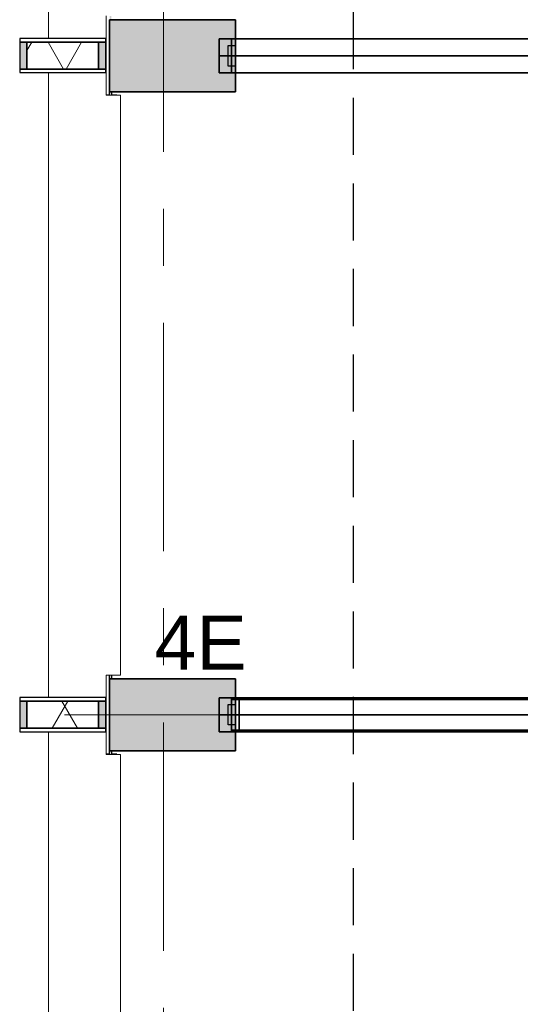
# Model space of a CAD drawing. Extents: x 3176 to 58266, y 1852 to 38199.
# Tile 84 of 256: x 37117 to 38508, y 7523 to 10262. Entities that reach past the tile are written whole.
import ezdxf
from ezdxf.enums import TextEntityAlignment as Align

# ---------------------------------------------------------------- set-up
doc = ezdxf.new("R2010")
doc.units = 0
doc.header["$LTSCALE"] = 50
doc.header["$PDSIZE"] = -5
doc.linetypes.add('HIDDEN2', pattern=[4.7625, 3.175, -1.5875])
doc.linetypes.add('Onderlegger 1e verdieping$0$stramien', pattern=[22.225, 12.7, -3.175, 3.175, -3.175])
doc.layers.get('0').update_dxf_attribs({"linetype": 'CONTINUOUS'})
doc.layers.get('DEFPOINTS').update_dxf_attribs({"linetype": 'CONTINUOUS'})
for name, color, linetype in [('AS-A38--_F----5', 2, 'CONTINUOUS'), ('AS-A38--_F---4-', 9, 'CONTINUOUS'), ('AS-I38-M_F----5_Muuraansluitingen', 7, 'CONTINUOUS'), ('AS-I38-M_F----5_Wandmodulen', 7, 'CONTINUOUS'), ('AS-L38--', 7, 'CONTINUOUS'), ('AS-L38--_F----5', 7, 'CONTINUOUS'), ('AS-L38--_F---4-', 7, 'CONTINUOUS'), ('AS-L38--_F-23--', 3, 'CONTINUOUS'), ('AS-L38--_F1-----', 2, 'CONTINUOUS'), ('AS-L38--_F123--', 7, 'CONTINUOUS'), ('AS-L38GL_F---4-', 2, 'CONTINUOUS'), ('AS-L38GL_F123--', 3, 'CONTINUOUS'), ('IWTEKST', 2, 'CONTINUOUS')]:
    doc.layers.add(name, color=color, linetype=linetype)
doc.layers.add('AS-I38-1_F----5', color=2, linetype='CONTINUOUS', plot=False)
doc.layers.add('IWHARTWAND', color=6, linetype='CONTINUOUS', plot=False)
for name, color, linetype, lineweight in [('Onderlegger 1e verdieping$0$A-GLAZ', 8, 'CONTINUOUS', 25), ('Onderlegger 1e verdieping$0$A-GLAZ-CWMG', 8, 'CONTINUOUS', 18), ('Onderlegger 1e verdieping$0$A-WALL-MBNI', 8, 'CONTINUOUS', 25), ('Onderlegger 1e verdieping$0$A-WALL-PATT', 8, 'CONTINUOUS', 50), ('Onderlegger 1e verdieping$0$S-COLS', 8, 'CONTINUOUS', 18), ('Onderlegger 1e verdieping$0$S-GRID', 8, 'CONTINUOUS', 18)]:
    doc.layers.add(name, color=color, linetype=linetype, lineweight=lineweight)
doc.styles.get("Standard").update_dxf_attribs({"font": 'isocp.shx'})
pattern_1 = [(0, (822.5, 1360), (31.75, 31.75), [15.875, -47.625]), (90, (830.438, 1352.062), (-31.75, 31.75), [15.875, -47.625])]
pattern_2 = [(60, (750, 370), (-43300, 25000), [300, -50000]), (60, (820, 444), (-43300, 25000), [100, -50000]), (60, (776, 470), (-43300, 25000), [100, -50000]), (150, (910, 450), (-25000, -43300), [200, -50000])]
pattern_3 = [(60, (750, 1230), (-43300, 25000), [300, -50000]), (60, (820, 1304), (-43300, 25000), [100, -50000]), (60, (776, 1330), (-43300, 25000), [100, -50000]), (150, (910, 1310), (-25000, -43300), [200, -50000])]
pattern_4 = [(0, (822.5, 1360), (29.7656, 59.5312), [0, -59.5312])]
pattern_5 = [(60, (750, 2090), (-43300, 25000), [300, -50000]), (60, (820, 2164), (-43300, 25000), [100, -50000]), (60, (776, 2190), (-43300, 25000), [100, -50000]), (150, (910, 2170), (-25000, -43300), [200, -50000])]

# ---------------------------------------------------------------- blocks, each defined once
blk = doc.blocks.new('Onderlegger 1e verdieping$0$22_KA_systeempanel_dicht - staal-8120729-Plotview 1e Verdieping - schaal 1 op 100')
at = {"layer": 'Onderlegger 1e verdieping$0$A-GLAZ', "lineweight": 18}
h = blk.add_hatch(color=256, dxfattribs=at)
h.paths.add_polyline_path([(-119.6, -37.5), (-99.6, -37.5), (-99.6, 37.5), (-119.6, 37.5)], flags=0)
h.paths.add_polyline_path([(119.6, -37.5), (119.6, 37.5), (99.6, 37.5), (99.6, -37.5)], flags=0)
h = blk.add_hatch(dxfattribs=at)
h.set_pattern_fill('FP_151', color=256, style=0, pattern_type=2)
h.set_pattern_definition([(60, (-37236.18, -8328.38), (-103.92305, 60), []), (120, (-37236.18, -8328.38), (-103.92305, -60), [])])
h.paths.add_polyline_path([(99.6, -37.5), (99.6, 37.5), (-99.6, 37.5), (-99.6, -37.5)], flags=0)
at = {"layer": 'Onderlegger 1e verdieping$0$A-GLAZ'}
for p, q in [((119.6, 47.5), (-119.6, 47.5)), ((-119.6, 47.5), (-119.6, 37.5)), ((-119.6, 37.5), (119.6, 37.5)), ((-99.6, 37.5), (-119.6, 37.5)), ((-119.6, 37.5), (-119.6, -37.5)), ((99.6, 37.5), (-99.6, 37.5)), ((-99.6, 37.5), (-99.6, -37.5)), ((-99.6, -37.5), (-99.6, 37.5)), ((99.6, -37.5), (99.6, 37.5)), ((119.6, 37.5), (99.6, 37.5)), ((99.6, 37.5), (99.6, -37.5)), ((119.6, 37.5), (119.6, 47.5)), ((119.6, -37.5), (119.6, 37.5)), ((119.6, -37.5), (-119.6, -37.5)), ((-119.6, -37.5), (-119.6, -47.5)), ((-119.6, -37.5), (-99.6, -37.5)), ((-119.6, -47.5), (119.6, -47.5)), ((-99.6, -37.5), (99.6, -37.5)), ((99.6, -37.5), (119.6, -37.5)), ((119.6, -47.5), (119.6, -37.5))]:
    blk.add_line(p, q, dxfattribs=at)
blk = doc.blocks.new('Onderlegger 1e verdieping$0$22_KA_systeempanel_dicht - staal-V122-Plotview 1e Verdieping - schaal 1 op 100')
at = {"layer": 'Onderlegger 1e verdieping$0$A-GLAZ', "lineweight": 18}
h = blk.add_hatch(color=256, dxfattribs=at)
h.paths.add_polyline_path([(119.6, -37.5), (119.6, 37.5), (99.6, 37.5), (99.6, -37.5)], flags=0)
h.paths.add_polyline_path([(-99.6, -37.5), (-99.6, 37.5), (-119.6, 37.5), (-119.6, -37.5)], flags=0)
h = blk.add_hatch(dxfattribs=at)
h.set_pattern_fill('FP_152', color=256, style=0, pattern_type=2)
h.set_pattern_definition([(60, (-37236.18, -10161.71), (-103.92305, 60), []), (120, (-37236.18, -10161.71), (-103.92305, -60), [])])
h.paths.add_polyline_path([(99.6, -37.5), (99.6, 37.5), (-99.6, 37.5), (-99.6, -37.5)], flags=0)
at = {"layer": 'Onderlegger 1e verdieping$0$A-GLAZ'}
for p, q in [((119.6, 47.5), (-119.6, 47.5)), ((-119.6, 47.5), (-119.6, 37.5)), ((-119.6, 37.5), (119.6, 37.5)), ((-99.6, 37.5), (-119.6, 37.5)), ((-119.6, 37.5), (-119.6, -37.5)), ((99.6, 37.5), (-99.6, 37.5)), ((-99.6, 37.5), (-99.6, -37.5)), ((-99.6, -37.5), (-99.6, 37.5)), ((99.6, -37.5), (99.6, 37.5)), ((119.6, 37.5), (99.6, 37.5)), ((99.6, 37.5), (99.6, -37.5)), ((119.6, 37.5), (119.6, 47.5)), ((119.6, -37.5), (119.6, 37.5)), ((119.6, -37.5), (-119.6, -37.5)), ((-119.6, -37.5), (-119.6, -47.5)), ((-119.6, -37.5), (-99.6, -37.5)), ((-119.6, -47.5), (119.6, -47.5)), ((-99.6, -37.5), (99.6, -37.5)), ((99.6, -37.5), (119.6, -37.5)), ((119.6, -47.5), (119.6, -37.5))]:
    blk.add_line(p, q, dxfattribs=at)
blk = doc.blocks.new('Onderlegger 1e verdieping$0$32_KA_vensterbank tussen publiekshal en kantoren eersteverdieping - 32_KA_vensterbank tussen publiekshal en kantoren eersteverdieping-10154749-Plotview 1e Verdieping - schaal 1 op 100')
at = {"layer": 'Onderlegger 1e verdieping$0$A-WALL-MBNI'}
for p, q in [((37366.6, 10051.5), (37356.6, 10051.5)), ((37386.6, 10051.5), (37371.6, 10051.5)), ((37366.6, 8218.2), (37356.6, 8218.2)), ((37386.6, 8218.2), (37371.6, 8218.2))]:
    blk.add_line(p, q, dxfattribs=at)
blk = doc.blocks.new('Onderlegger 1e verdieping$0$vensterbank tweede verdieping1 - vensterbank tweede verdieping-12034844-Plotview 1e Verdieping - schaal 1 op 100')
at = {"layer": 'Onderlegger 1e verdieping$0$A-GLAZ', "lineweight": 18}
for p, q in [((37196.6, 11947.7), (37196.6, 10209.2)), ((37356.6, 10051.2), (37356.6, 10271.9)), ((37196.6, 10114.2), (37196.6, 8375.9)), ((37396.6, 10051.2), (37356.6, 10051.2)), ((37396.6, 8438.5), (37396.6, 10051.2)), ((37356.6, 8217.9), (37356.6, 8438.5)), ((37356.6, 8438.5), (37396.6, 8438.5)), ((37196.6, 8280.9), (37196.6, 6500.5)), ((37396.6, 8217.9), (37356.6, 8217.9)), ((37396.6, 6605.2), (37396.6, 8217.9))]:
    blk.add_line(p, q, dxfattribs=at)
blk = doc.blocks.new('Onderlegger 1e verdieping$0$22_Leemstuc tegen borstwering - 22_Leemstuc tegen borstwering-12075136-Plotview 1e Verdieping - schaal 1 op 100')
at = {"layer": 'Onderlegger 1e verdieping$0$A-WALL-PATT', "lineweight": 25}
h = blk.add_hatch(color=256, dxfattribs=at)
h.paths.add_polyline_path([(53916.6, 2678.2), (53916.6, 2683.2), (53911.3, 2683.2), (53911.3, 2678.2)], flags=0)
h.paths.add_polyline_path([(52283.6, 2678.2), (52287.9, 2678.2), (52287.9, 2683.2), (52283.6, 2683.2)], flags=0)
h.paths.add_polyline_path([(50244.6, 2678.2), (50249.6, 2678.2), (50249.6, 2683.2), (50244.6, 2683.2)], flags=0)
h.paths.add_polyline_path([(50449.6, 2678.2), (50454.6, 2678.2), (50454.6, 2683.2), (50449.6, 2683.2)], flags=0)
h.paths.add_polyline_path([(52077.9, 2678.2), (52083.6, 2678.2), (52083.6, 2683.2), (52077.9, 2683.2)], flags=0)
h.paths.add_polyline_path([(48411.3, 2678.2), (48416.6, 2678.2), (48416.6, 2683.2), (48411.3, 2683.2), (48411.3, 2678.2)], flags=0)
h.paths.add_polyline_path([(48621.3, 2678.2), (48621.3, 2683.2), (48616.6, 2683.2), (48616.6, 2678.2)], flags=0)
h.paths.add_polyline_path([(46583.6, 2678.2), (46583.6, 2683.2), (46577.9, 2683.2), (46577.9, 2678.2)], flags=0)
h.paths.add_polyline_path([(46787.9, 2678.2), (46787.9, 2683.2), (46783.6, 2683.2), (46783.6, 2678.2)], flags=0)
h.paths.add_polyline_path([(44744.6, 2678.2), (44749.6, 2678.2), (44749.6, 2683.2), (44744.6, 2683.2), (44744.6, 2678.2)], flags=0)
h.paths.add_polyline_path([(42911.3, 2678.2), (42916.6, 2678.2), (42916.6, 2683.2), (42911.3, 2683.2), (42911.3, 2678.2)], flags=0)
h.paths.add_polyline_path([(43121.3, 2678.2), (43121.3, 2683.2), (43116.6, 2683.2), (43116.6, 2678.2)], flags=0)
h.paths.add_polyline_path([(44949.6, 2678.2), (44954.6, 2678.2), (44954.6, 2683.2), (44949.6, 2683.2)], flags=0)
h.paths.add_polyline_path([(41283.6, 2678.2), (41287.9, 2678.2), (41287.9, 2683.2), (41283.6, 2683.2)], flags=0)
h.paths.add_polyline_path([(41077.9, 2678.2), (41083.6, 2678.2), (41083.6, 2683.2), (41077.9, 2683.2), (41077.9, 2678.2)], flags=0)
h.paths.add_polyline_path([(39244.6, 2678.2), (39249.6, 2678.2), (39249.6, 2683.2), (39244.6, 2683.2), (39244.6, 2678.2)], flags=0)
h.paths.add_polyline_path([(39449.6, 2678.2), (39454.6, 2678.2), (39454.6, 2683.2), (39449.6, 2683.2)], flags=0)
h.paths.add_polyline_path([(54166.6, 2928.2), (54166.6, 2938.5), (54161.6, 2938.5), (54161.6, 2928.2)], flags=0)
h.paths.add_polyline_path([(37371.6, 2928.2), (37371.6, 2938.6), (37366.6, 2938.6), (37366.6, 2928.2)], flags=0)
h.paths.add_polyline_path([(37371.6, 4551.2), (37371.6, 4561.2), (37366.6, 4561.2), (37366.6, 4551.2)], flags=0)
h.paths.add_polyline_path([(54166.6, 4761.2), (54166.6, 4761.9), (54165.9, 4761.2)], flags=0)
h.paths.add_polyline_path([(37366.6, 4761.9), (37371.6, 4761.9), (37371.6, 4771.9), (37366.6, 4771.9)], flags=0)
h.paths.add_polyline_path([(37366.6, 6384.5), (37371.6, 6384.5), (37371.6, 6394.5), (37366.6, 6394.5)], flags=0)
h.paths.add_polyline_path([(37366.6, 6595.2), (37371.6, 6595.2), (37371.6, 6605.2), (37366.6, 6605.2)], flags=0)
h.paths.add_polyline_path([(37366.6, 8217.9), (37371.6, 8217.9), (37371.6, 8227.9), (37366.6, 8227.9), (37366.6, 8217.9)], flags=0)
h.paths.add_polyline_path([(37366.6, 8428.5), (37371.6, 8428.5), (37371.6, 8438.5), (37366.6, 8438.5)], flags=0)
h.paths.add_polyline_path([(37366.6, 10051.2), (37371.6, 10051.2), (37371.6, 10061.2), (37366.6, 10061.2)], flags=0)
h.paths.add_polyline_path([(37366.6, 10261.9), (37371.6, 10261.9), (37371.6, 10271.9), (37366.6, 10271.9)], flags=0)
h.paths.add_polyline_path([(37366.6, 11884.5), (37371.6, 11884.5), (37371.6, 11894.5), (37366.6, 11894.5)], flags=0)
h.paths.add_polyline_path([(37371.6, 12095.2), (37371.6, 12105.2), (37366.6, 12105.2), (37366.6, 12095.2)], flags=0)
h.paths.add_polyline_path([(37371.6, 13717.9), (37371.6, 13727.9), (37366.6, 13727.9), (37366.6, 13717.9)], flags=0)
h.paths.add_polyline_path([(54166.6, 13718.2), (54166.6, 13718.2), (54161.6, 13718.2)], flags=0)
h.paths.add_polyline_path([(37366.6, 13928.5), (37371.6, 13928.5), (37371.6, 13938.5), (37366.6, 13938.5)], flags=0)
h.paths.add_polyline_path([(37366.6, 15551.2), (37371.6, 15551.2), (37371.6, 15561.2), (37366.6, 15561.2)], flags=0)
h.paths.add_polyline_path([(54166.6, 15761.2), (54166.6, 15761.9), (54165.9, 15761.2)], flags=0)
h.paths.add_polyline_path([(37366.6, 15761.9), (37371.6, 15761.9), (37371.6, 15771.9), (37366.6, 15771.9)], flags=0)
h.paths.add_polyline_path([(37366.6, 17383.2), (37371.6, 17383.2), (37371.6, 17389.9), (37366.6, 17389.9)], flags=0)
h.paths.add_polyline_path([(30283.6, 19178.2), (30293.3, 19178.2), (30293.3, 19183.2), (30283.6, 19183.2)], flags=0)
h.paths.add_polyline_path([(30073.3, 19178.2), (30083.6, 19178.2), (30083.6, 19183.2), (30073.3, 19183.2)], flags=0)
h.paths.add_polyline_path([(26626.6, 19178.2), (26626.6, 19183.2), (26616.6, 19183.2), (26616.6, 19178.2)], flags=0)
h.paths.add_polyline_path([(24793.3, 19178.2), (24793.3, 19183.2), (24783.6, 19183.2), (24783.6, 19178.2)], flags=0)
h.paths.add_polyline_path([(28459.9, 19178.2), (28459.9, 19183.2), (28449.6, 19183.2), (28449.6, 19178.2)], flags=0)
h.paths.add_polyline_path([(28239.9, 19178.2), (28249.6, 19178.2), (28249.6, 19183.2), (28239.9, 19183.2)], flags=0)
h.paths.add_polyline_path([(26406.6, 19178.2), (26416.6, 19178.2), (26416.6, 19183.2), (26406.6, 19183.2)], flags=0)
h.paths.add_polyline_path([(24583.2, 19178.2), (24583.2, 19183.2), (24573.3, 19183.2), (24573.3, 19178.2)], flags=0)
h.paths.add_polyline_path([(21126.6, 19178.2), (21126.6, 19183.2), (21116.6, 19183.2), (21116.6, 19178.2)], flags=0)
h.paths.add_polyline_path([(20906.6, 19178.2), (20916.6, 19178.2), (20916.6, 19183.2), (20906.6, 19183.2)], flags=0)
h.paths.add_polyline_path([(22949.6, 19178.2), (22959.9, 19178.2), (22959.9, 19183.2), (22949.6, 19183.2)], flags=0)
h.paths.add_polyline_path([(22749.6, 19178.2), (22749.6, 19183.2), (22739.9, 19183.2), (22739.9, 19178.2)], flags=0)
h.paths.add_polyline_path([(19083.6, 19178.2), (19083.6, 19183.2), (19073.3, 19183.2), (19073.3, 19178.2)], flags=0)
h.paths.add_polyline_path([(19283.6, 19178.2), (19293.3, 19178.2), (19293.3, 19183.2), (19283.6, 19183.2)], flags=0)
h.paths.add_polyline_path([(15626.6, 19178.2), (15626.6, 19183.2), (15616.6, 19183.2), (15616.6, 19178.2)], flags=0)
h.paths.add_polyline_path([(15406.6, 19178.2), (15416.6, 19178.2), (15416.6, 19183.2), (15406.6, 19183.2)], flags=0)
h.paths.add_polyline_path([(17239.9, 19178.2), (17249.6, 19178.2), (17249.6, 19183.2), (17239.9, 19183.2), (17239.9, 19178.2)], flags=0)
h.paths.add_polyline_path([(17459.9, 19178.2), (17459.9, 19183.2), (17449.6, 19183.2), (17449.6, 19178.2)], flags=0)
h.paths.add_polyline_path([(13793.3, 19178.2), (13793.3, 19183.2), (13783.6, 19183.2), (13783.6, 19178.2)], flags=0)
h.paths.add_polyline_path([(13583.6, 19178.2), (13583.6, 19183.2), (13573.3, 19183.2), (13573.3, 19178.2)], flags=0)
h.paths.add_polyline_path([(10116.6, 19178.2), (10126.6, 19178.2), (10126.6, 19183.2), (10116.6, 19183.2)], flags=0)
h.paths.add_polyline_path([(11959.9, 19178.2), (11959.9, 19183.2), (11949.6, 19183.2), (11949.6, 19178.2)], flags=0)
h.paths.add_polyline_path([(9906.6, 19178.2), (9916.6, 19178.2), (9916.6, 19183.2), (9906.6, 19183.2)], flags=0)
h.paths.add_polyline_path([(11739.9, 19178.2), (11749.6, 19178.2), (11749.6, 19183.2), (11739.9, 19183.2)], flags=0)
h.paths.add_polyline_path([(8293.3, 19178.2), (8293.3, 19183.2), (8283.6, 19183.2), (8283.6, 19178.2)], flags=0)
h.paths.add_polyline_path([(8083.6, 19178.2), (8083.6, 19183.2), (8073.3, 19183.2), (8073.3, 19178.2)], flags=0)
h.paths.add_polyline_path([(4616.6, 19178.2), (4631.6, 19178.2), (4631.6, 19183.2), (4616.6, 19183.2)], flags=0)
h.paths.add_polyline_path([(6249.6, 19178.2), (6249.6, 19183.2), (6239.9, 19183.2), (6239.9, 19178.2)], flags=0)
h.paths.add_polyline_path([(6449.6, 19178.2), (6459.9, 19178.2), (6459.9, 19183.2), (6449.6, 19183.2)], flags=0)
h.paths.add_polyline_path([(54166.6, 19218.2), (54166.6, 19218.2), (54166.6, 19218.2)], flags=0)
h.paths.add_polyline_path([(4371.6, 19428.2), (4371.5, 19443.2), (4366.6, 19443.2), (4366.6, 19428.2)], flags=0)
h.paths.add_polyline_path([(54166.6, 19428.2), (54166.6, 19428.5), (54166.3, 19428.2)], flags=0)
h.paths.add_polyline_path([(4371.6, 21046.4), (4371.6, 21051.5), (4366.6, 21051.5), (4366.6, 21046.4)], flags=0)
h.paths.add_polyline_path([(4371.6, 21271.5), (4371.6, 21276.7), (4366.6, 21276.7), (4366.6, 21271.5)], flags=0)
h.paths.add_polyline_path([(4366.6, 22879.7), (4371.6, 22879.7), (4371.6, 22884.9), (4366.6, 22884.9)], flags=0)
h.paths.add_polyline_path([(4366.6, 23104.9), (4371.6, 23104.9), (4371.5, 23110), (4366.6, 23110)], flags=0)
h.paths.add_polyline_path([(4366.6, 24713), (4371.6, 24713), (4371.6, 24718.2), (4366.6, 24718.2), (4366.6, 24713)], flags=0)
h.paths.add_polyline_path([(54166.6, 24718.2), (54166.6, 24718.2), (54166.6, 24718.2)], flags=0)
h.paths.add_polyline_path([(4371.6, 24728.2), (4371.6, 24728.2), (4366.6, 24728.2)], flags=0)
h.paths.add_polyline_path([(54166.6, 24928.2), (54166.6, 24928.5), (54166.3, 24928.2)], flags=0)
h.paths.add_polyline_path([(4371.6, 24938.2), (4371.5, 24943.4), (4366.6, 24943.4), (4366.6, 24938.2), (4371.6, 24938.2)], flags=0)
h.paths.add_polyline_path([(4371.6, 26546.4), (4371.6, 26551.5), (4366.6, 26551.5), (4366.6, 26546.4)], flags=0)
h.paths.add_polyline_path([(4371.6, 26761.2), (4371.6, 26761.5), (4366.9, 26761.2)], flags=0)
h.paths.add_polyline_path([(4366.6, 26771.5), (4371.6, 26771.5), (4371.5, 26776.7), (4366.6, 26776.7)], flags=0)
h.paths.add_polyline_path([(4371.6, 28379.7), (4371.6, 28384.9), (4366.6, 28384.9), (4366.6, 28379.7)], flags=0)
h.paths.add_polyline_path([(4371.6, 28604.9), (4371.5, 28610), (4366.6, 28610), (4366.6, 28604.9), (4371.6, 28604.9)], flags=0)
h.paths.add_polyline_path([(4366.6, 30213), (4371.6, 30213), (4371.6, 30218.2), (4366.6, 30218.2), (4366.6, 30213)], flags=0)
h.paths.add_polyline_path([(4371.6, 30438.2), (4371.6, 30443.4), (4366.6, 30443.4), (4366.6, 30438.2)], flags=0)
h.paths.add_polyline_path([(4366.6, 32046.4), (4371.6, 32046.4), (4371.6, 32051.5), (4366.6, 32051.5)], flags=0)
h.paths.add_polyline_path([(4366.6, 32271.5), (4371.6, 32271.5), (4371.6, 32276.7), (4366.6, 32276.7)], flags=0)
h.paths.add_polyline_path([(4371.5, 33879.7), (4371.6, 33879.7), (4371.6, 33884.9), (4366.6, 33884.9), (4366.6, 33879.7)], flags=0)
h.paths.add_polyline_path([(4371.6, 34104.9), (4371.6, 34104.9), (4371.5, 34110), (4366.6, 34110), (4366.6, 34104.9)], flags=0)
h.paths.add_polyline_path([(4366.6, 35713), (4371.6, 35713), (4371.6, 35718.2), (4366.6, 35718.2), (4366.6, 35713)], flags=0)
h.paths.add_polyline_path([(52298.3, 35973.2), (52298.3, 35978.2), (52293.3, 35978.2), (52293.3, 35973.2)], flags=0)
h.paths.add_polyline_path([(53901.4, 35973.2), (53906.6, 35973.2), (53906.6, 35978.2), (53901.4, 35978.2), (53901.4, 35973.2)], flags=0)
h.paths.add_polyline_path([(52068.1, 35973.2), (52073.3, 35973.2), (52073.3, 35978.2), (52068.1, 35978.2)], flags=0)
h.paths.add_polyline_path([(50239.9, 35973.2), (50239.9, 35978.2), (50234.8, 35978.2), (50234.8, 35973.2)], flags=0)
h.paths.add_polyline_path([(50464.9, 35973.2), (50464.9, 35978.2), (50459.9, 35978.2), (50459.9, 35973.2)], flags=0)
h.paths.add_polyline_path([(48626.6, 35973.2), (48631.6, 35973.2), (48631.6, 35978.2), (48626.6, 35978.2), (48626.6, 35973.2)], flags=0)
h.paths.add_polyline_path([(48406.6, 35973.2), (48406.6, 35978.2), (48401.4, 35978.2), (48401.4, 35973.2)], flags=0)
h.paths.add_polyline_path([(46793.3, 35973.2), (46798.3, 35973.2), (46798.3, 35978.2), (46793.3, 35978.2)], flags=0)
h.paths.add_polyline_path([(46573.3, 35973.2), (46573.3, 35978.2), (46568.1, 35978.2), (46568.1, 35973.2)], flags=0)
h.paths.add_polyline_path([(44959.9, 35973.2), (44964.9, 35973.2), (44964.9, 35978.2), (44959.9, 35978.2), (44959.9, 35973.2)], flags=0)
h.paths.add_polyline_path([(44734.8, 35973.2), (44739.9, 35973.2), (44739.9, 35978.2), (44734.8, 35978.2), (44734.8, 35973.2)], flags=0)
h.paths.add_polyline_path([(43126.6, 35973.2), (43131.6, 35973.2), (43131.6, 35978.2), (43126.6, 35978.2)], flags=0)
h.paths.add_polyline_path([(42906.6, 35973.2), (42906.6, 35978.2), (42901.4, 35978.2), (42901.4, 35973.2)], flags=0)
h.paths.add_polyline_path([(41068.1, 35973.2), (41083.6, 35973.2), (41083.3, 35978.2), (41068.1, 35978.2)], flags=0)
h.paths.add_polyline_path([(41283.6, 35973.2), (41298.3, 35973.2), (41298.3, 35978.2), (41283.6, 35978.2)], flags=0)
h.paths.add_polyline_path([(39459.9, 35973.2), (39464.9, 35973.2), (39464.9, 35978.2), (39459.9, 35978.2), (39459.9, 35973.2)], flags=0)
h.paths.add_polyline_path([(39234.8, 35973.2), (39239.9, 35973.2), (39239.9, 35978.2), (39234.8, 35978.2)], flags=0)
h.paths.add_polyline_path([(35798.3, 35973.2), (35798.3, 35978.2), (35793.3, 35978.2), (35793.3, 35973.2)], flags=0)
h.paths.add_polyline_path([(37631.6, 35973.2), (37631.6, 35978.2), (37626.6, 35978.2), (37626.6, 35973.2)], flags=0)
h.paths.add_polyline_path([(37406.6, 35973.2), (37406.6, 35978.2), (37401.4, 35978.2), (37401.4, 35973.2)], flags=0)
h.paths.add_polyline_path([(35573.3, 35973.2), (35573.3, 35978.2), (35568.1, 35978.2), (35568.1, 35973.2)], flags=0)
h.paths.add_polyline_path([(33959.9, 35973.2), (33964.9, 35973.2), (33964.9, 35978.2), (33959.9, 35978.2)], flags=0)
h.paths.add_polyline_path([(33739.9, 35973.2), (33739.9, 35978.2), (33734.8, 35978.2), (33734.8, 35973.2)], flags=0)
h.paths.add_polyline_path([(32131.6, 35973.2), (32131.6, 35978.2), (32116.6, 35978.2), (32116.6, 35973.2)], flags=0)
h.paths.add_polyline_path([(31906.6, 35973.2), (31906.6, 35978.2), (31901.4, 35978.2), (31901.4, 35973.2)], flags=0)
h.paths.add_polyline_path([(28464.9, 35973.2), (28464.9, 35978.2), (28459.9, 35978.2), (28459.9, 35973.2)], flags=0)
h.paths.add_polyline_path([(30293.3, 35973.2), (30298.3, 35973.2), (30298.3, 35978.2), (30293.3, 35978.2)], flags=0)
h.paths.add_polyline_path([(30073.3, 35973.2), (30073.3, 35978.2), (30068.1, 35978.2), (30068.1, 35973.2)], flags=0)
h.paths.add_polyline_path([(28239.9, 35973.2), (28239.9, 35978.2), (28234.8, 35978.2), (28234.8, 35973.2)], flags=0)
h.paths.add_polyline_path([(26406.6, 35973.2), (26406.6, 35978.2), (26401.4, 35978.2), (26401.4, 35973.2)], flags=0)
h.paths.add_polyline_path([(26626.6, 35973.2), (26631.6, 35973.2), (26631.6, 35978.2), (26626.6, 35978.2), (26626.6, 35973.2)], flags=0)
h.paths.add_polyline_path([(24573.3, 35973.2), (24573.3, 35978.2), (24568.1, 35978.2), (24568.1, 35973.2)], flags=0)
h.paths.add_polyline_path([(24793.3, 35973.2), (24798.3, 35973.2), (24798.3, 35978.2), (24793.3, 35978.2)], flags=0)
h.paths.add_polyline_path([(22964.9, 35973.2), (22964.9, 35978.2), (22956.6, 35978.2), (22956.6, 35973.2)], flags=0)
h.paths.add_polyline_path([(19068.1, 35973.2), (19076.6, 35973.2), (19076.6, 35978.2), (19068.1, 35978.2), (19068.1, 35973.3)], flags=0)
h.paths.add_polyline_path([(17459.9, 35973.2), (17464.9, 35973.2), (17464.9, 35978.2), (17459.9, 35978.2)], flags=0)
h.paths.add_polyline_path([(17239.9, 35973.2), (17239.9, 35978.2), (17234.8, 35978.2), (17234.8, 35973.2)], flags=0)
h.paths.add_polyline_path([(15631.6, 35973.2), (15631.6, 35978.2), (15626.6, 35978.2), (15626.6, 35973.2)], flags=0)
h.paths.add_polyline_path([(15406.6, 35973.2), (15406.6, 35978.2), (15401.4, 35978.2), (15401.4, 35973.2)], flags=0)
h.paths.add_polyline_path([(13793.3, 35973.2), (13798.3, 35973.2), (13798.3, 35978.2), (13793.3, 35978.2), (13793.3, 35973.2)], flags=0)
h.paths.add_polyline_path([(13568.1, 35973.2), (13573.3, 35973.2), (13573.3, 35978.2), (13568.1, 35978.2)], flags=0)
h.paths.add_polyline_path([(11964.9, 35973.2), (11964.9, 35978.2), (11959.9, 35978.2), (11959.9, 35973.2)], flags=0)
h.paths.add_polyline_path([(10131.6, 35973.2), (10131.6, 35978.2), (10126.6, 35978.2), (10126.6, 35973.2)], flags=0)
h.paths.add_polyline_path([(11739.9, 35973.2), (11739.9, 35978.2), (11734.8, 35978.2), (11734.8, 35973.2)], flags=0)
h.paths.add_polyline_path([(9906.6, 35973.2), (9906.6, 35978.2), (9901.4, 35978.2), (9901.4, 35973.2)], flags=0)
h.paths.add_polyline_path([(8073.3, 35973.2), (8073.3, 35978.2), (8068.1, 35978.2), (8068.1, 35973.2)], flags=0)
h.paths.add_polyline_path([(8293.3, 35973.2), (8298.3, 35973.2), (8298.3, 35978.2), (8293.3, 35978.2), (8293.3, 35973.2)], flags=0)
h.paths.add_polyline_path([(6459.9, 35973.2), (6464.9, 35973.2), (6464.9, 35978.2), (6459.9, 35978.2), (6459.9, 35973.2)], flags=0)
h.paths.add_polyline_path([(6234.8, 35973.2), (6239.9, 35973.2), (6239.9, 35978.2), (6234.8, 35978.2)], flags=0)
h.paths.add_polyline_path([(4631.6, 35973.2), (4631.6, 35978.2), (4626.6, 35978.2), (4626.6, 35973.2)], flags=0)
at = {"layer": 'Onderlegger 1e verdieping$0$A-WALL-MBNI'}
for p, q in [((37366.6, 10051.2), (37366.6, 10061.2)), ((37371.6, 10061.2), (37371.6, 10051.2)), ((37366.6, 8428.5), (37366.6, 8438.5)), ((37371.6, 8438.5), (37371.6, 8428.5)), ((37366.6, 8428.5), (37371.6, 8428.5)), ((37371.6, 8227.9), (37366.6, 8227.9)), ((37366.6, 8217.9), (37366.6, 8227.9)), ((37371.6, 8227.9), (37371.6, 8217.9))]:
    blk.add_line(p, q, dxfattribs=at)
blk = doc.blocks.new('Onderlegger 1e verdieping')
at = {"layer": 'Onderlegger 1e verdieping$0$S-COLS', "lineweight": 5}
for points in [[(37366.6, 10061.2), (37716.6, 10061.2), (37716.6, 10261.2), (37366.6, 10261.2), (37366.6, 10103.6)], [(37716.6, 8228.2), (37716.6, 8428.2), (37366.6, 8428.2), (37366.6, 8228.2), (37603.3, 8228.2)]]:
    blk.add_hatch(color=256, dxfattribs=at).paths.add_polyline_path(points, flags=0)
at = {"layer": 'Onderlegger 1e verdieping$0$A-GLAZ-CWMG', "lineweight": 35}
blk.add_line((37726.6, 8375.9), (37726.6, 8280.9), dxfattribs=at)
at = {"layer": 'Onderlegger 1e verdieping$0$S-COLS', "lineweight": 35}
for p, q in [((37716.6, 10261.2), (37366.6, 10261.2)), ((37366.6, 10261.2), (37366.6, 10061.2)), ((37716.6, 10061.2), (37716.6, 10261.2)), ((37366.6, 10061.2), (37716.6, 10061.2)), ((37716.6, 8428.2), (37366.6, 8428.2)), ((37366.6, 8428.2), (37366.6, 8228.2)), ((37716.6, 8228.2), (37716.6, 8428.2)), ((37366.6, 8228.2), (37716.6, 8228.2))]:
    blk.add_line(p, q, dxfattribs=at)
at = {"layer": 'Onderlegger 1e verdieping$0$S-GRID', "linetype": 'Onderlegger 1e verdieping$0$stramien'}
for p, q in [((37516.6, 37199.4), (37516.6, 1851.9)), ((36129.9, 8328.2), (55473.5, 8328.2))]:
    blk.add_line(p, q, dxfattribs=at)
at = {"layer": 'Onderlegger 1e verdieping$0$A-GLAZ'}
blk.add_blockref('Onderlegger 1e verdieping$0$vensterbank tweede verdieping1 - vensterbank tweede verdieping-12034844-Plotview 1e Verdieping - schaal 1 op 100', (0, 0), dxfattribs=at)
at = {"layer": 'Onderlegger 1e verdieping$0$A-GLAZ', "lineweight": 18}
for name, p in [('Onderlegger 1e verdieping$0$22_KA_systeempanel_dicht - staal-V122-Plotview 1e Verdieping - schaal 1 op 100', (37236.2, 10161.7)), ('Onderlegger 1e verdieping$0$22_KA_systeempanel_dicht - staal-8120729-Plotview 1e Verdieping - schaal 1 op 100', (37236.2, 8328.4))]:
    blk.add_blockref(name, p, dxfattribs=at)
at = {"layer": 'Onderlegger 1e verdieping$0$A-WALL-MBNI'}
for name in ['Onderlegger 1e verdieping$0$22_Leemstuc tegen borstwering - 22_Leemstuc tegen borstwering-12075136-Plotview 1e Verdieping - schaal 1 op 100', 'Onderlegger 1e verdieping$0$32_KA_vensterbank tussen publiekshal en kantoren eersteverdieping - 32_KA_vensterbank tussen publiekshal en kantoren eersteverdieping-10154749-Plotview 1e Verdieping - schaal 1 op 100']:
    blk.add_blockref(name, (0, 0), dxfattribs=at)
blk = doc.blocks.new('Q0WDSTL-_CTA01')
at = {"layer": 'AS-L38--_F-23--'}
for p, q in [((0, 0.3), (0, 0.5)), ((0, -0.3), (0, -0.5))]:
    blk.add_line(p, q, dxfattribs=at)
at = {"layer": 'AS-L38--_F-23--', "color": 1}
blk.add_lwpolyline([(0, 0.3), (1, 0.3), (1, -0.3), (0, -0.3)], dxfattribs=at)
at = {"layer": 'AS-L38--_F1-----'}
blk.add_lwpolyline([(0, 0.5), (0, -0.5)], dxfattribs=at)
blk = doc.blocks.new('QSRT2---_CTA01')
at = {"layer": 'AS-L38--_F----5', "invisible_edges": 4}
for points in [[(0, 0), (0, 0, 60), (35, 0, 60), (35, 0)], [(0, 0, 2660), (0, 0, 2700), (35, 0, 2700), (35, 0, 2660)]]:
    blk.add_3dface(points, dxfattribs=at)
at = {"layer": 'AS-L38--_F----5'}
blk.add_3dface([(0, 0, 60), (0, 0, 2660), (35, 0, 2660), (35, 0, 60)], dxfattribs=at)
at = {"layer": 'AS-L38--_F---4-', "invisible_edges": 4}
for points in [[(35, 47.5), (35, 47.5, 60), (0, 47.5, 60), (0, 47.5)], [(35, 47.5, 2660), (35, 47.5, 2700), (0, 47.5, 2700), (0, 47.5, 2660)], [(0, -47.5), (0, -47.5, 60), (35, -47.5, 60), (35, -47.5)], [(0, -47.5, 2660), (0, -47.5, 2700), (35, -47.5, 2700), (35, -47.5, 2660)]]:
    blk.add_3dface(points, dxfattribs=at)
at = {"layer": 'AS-L38--_F---4-'}
for points in [[(35, 47.5, 60), (35, 47.5, 2660), (0, 47.5, 2660), (0, 47.5, 60)], [(0, 47.5), (0, 47.5, 60), (0, -47.5, 60), (0, -47.5)], [(0, 47.5, 60), (0, 47.5, 2660), (0, -47.5, 2660), (0, -47.5, 60)], [(0, 47.5, 2660), (0, 47.5, 2700), (0, -47.5, 2700), (0, -47.5, 2660)], [(35, 47.5, 2700), (0, 47.5, 2700), (0, -47.5, 2700), (35, -47.5, 2700)], [(0, -47.5, 60), (0, -47.5, 2660), (35, -47.5, 2660), (35, -47.5, 60)]]:
    blk.add_3dface(points, dxfattribs=at)
at = {"layer": 'AS-L38--_F123--'}
blk.add_lwpolyline([(35, 47.5), (0, 47.5), (0, -47.5), (35, -47.5)], dxfattribs=at)
at = {"layer": 'DEFPOINTS'}
blk.add_point((0, 0, 2700), dxfattribs=at)
at = {"layer": 'AS-L38--', "xscale": 10, "yscale": 95, "zscale": 10, "rotation": 180}
blk.add_blockref('Q0WDSTL-_CTA01', (35, 0), dxfattribs=at)
at = {"layer": 'AS-I38-M_F----5_Muuraansluitingen', "extrusion": (0, -1, 0)}
blk.add_text('D4C', height=125, rotation=90, dxfattribs=at).set_placement((0, 2750), align=Align.MIDDLE_LEFT)
blk = doc.blocks.new('BvnAans-_CTA01')
at = {"layer": 'AS-L38--_F----5', "color": 0, "invisible_edges": 10}
blk.add_3dface([(0, 0), (1, 0), (1, 0, 1), (0, 0, 1)], dxfattribs=at)
at = {"layer": 'AS-L38--_F---4-', "invisible_edges": 10}
for points in [[(0, 0.5), (1, 0.5), (1, 0.5, 1), (0, 0.5, 1)], [(0, -0.5), (1, -0.5), (1, -0.5, 1), (0, -0.5, 1)]]:
    blk.add_3dface(points, dxfattribs=at)
at = {"layer": 'AS-L38--_F---4-'}
blk.add_3dface([(0, -0.5, 1), (0, 0.5, 1), (1, 0.5, 1), (1, -0.5, 1)], dxfattribs=at)
blk = doc.blocks.new('OndrAans_CTA01')
at = {"layer": 'AS-L38--_F----5', "color": 0, "invisible_edges": 10}
blk.add_3dface([(0, 0), (1, 0), (1, 0, 1), (0, 0, 1)], dxfattribs=at)
at = {"layer": 'AS-L38--_F---4-', "invisible_edges": 10}
for points in [[(0, 0.5), (1, 0.5), (1, 0.5, 1), (0, 0.5, 1)], [(0, -0.5), (1, -0.5), (1, -0.5, 1), (0, -0.5, 1)]]:
    blk.add_3dface(points, dxfattribs=at)
at = {"layer": 'AS-L38--_F123--', "color": 0}
blk.add_3dface([(0, -0.5), (1, -0.5), (1, 0.5), (0, 0.5)], dxfattribs=at)
blk = doc.blocks.new('D1------_CTA01')
at = {"layer": 'AS-L38--_F----5', "color": 0}
blk.add_3dface([(0, 0), (1, 0), (1, 0, 1), (0, 0, 1)], dxfattribs=at)
at = {"layer": 'AS-L38--_F---4-'}
for points in [[(0, 0.5), (1, 0.5), (1, 0.5, 1), (0, 0.5, 1)], [(0, -0.5), (1, -0.5), (1, -0.5, 1), (0, -0.5, 1)]]:
    blk.add_3dface(points, dxfattribs=at)
blk = doc.blocks.new('QWND10--_CTA01')
at = {"layer": 'AS-A38--_F----5', "extrusion": (0, -1, 0)}
h = blk.add_hatch(dxfattribs=at)
h.set_pattern_fill('CROSS', color=256, scale=5, style=0)
h.set_pattern_definition(pattern_1)
h.paths.add_polyline_path([(0, 940), (1645, 940), (1645, 1780), (0, 1780)])
at = {"layer": 'AS-A38--_F---4-', "extrusion": (0, -1, 0)}
h = blk.add_hatch(dxfattribs=at)
h.set_pattern_fill('CROSS', color=256, scale=5, style=0)
h.set_pattern_definition(pattern_1)
h.paths.add_polyline_path([(0, 940), (1645, 940), (1645, 1780), (0, 1780)])
h = blk.add_hatch(dxfattribs=at)
h.set_pattern_fill('CROSS', color=256, scale=5, style=0)
h.set_pattern_definition(pattern_1)
h.paths.add_polyline_path([(0, 940), (1645, 940), (1645, 1780), (0, 1780)])
at = {"layer": 'DEFPOINTS'}
blk.add_point((0, 0, 2700), dxfattribs=at)
at = {"layer": 'AS-L38--', "yscale": 95}
for name, p, xscale, zscale in [('BvnAans-_CTA01', (0, 0, 2660), 1645, 40), ('OndrAans_CTA01', (0, 0), 1645, 60), ('Q0WDSTL-_CTA01', (0, 0), 10, 10), ('D1------_CTA01', (0, 0, 1780), 1645, 880), ('D1------_CTA01', (0, 0, 940), 1645, 840), ('D1------_CTA01', (0, 0, 60), 1645, 880)]:
    blk.add_blockref(name, p, dxfattribs=dict(at, xscale=xscale, zscale=zscale))
at = {"layer": 'AS-L38--', "xscale": 10, "yscale": 95, "zscale": 10, "rotation": 180}
blk.add_blockref('Q0WDSTL-_CTA01', (1645, 0), dxfattribs=at)
at = {"layer": 'AS-I38-1_F----5', "extrusion": (0, -1, 0)}
blk.add_text('1', height=90, dxfattribs=at).set_placement((40, 130))
at = {"layer": 'AS-I38-M_F----5_Wandmodulen', "extrusion": (0, -1, 0)}
blk.add_text('AH-Z1', height=125, rotation=90, dxfattribs=at).set_placement((822.5, 2750), align=Align.MIDDLE_LEFT)
blk = doc.blocks.new('QSRT5---_CTA01')
at = {"layer": 'AS-L38--_F----5', "invisible_edges": 4}
for points in [[(0, 0), (0, 0, 60), (35, 0, 60), (35, 0)], [(0, 0, 2660), (0, 0, 2700), (35, 0, 2700), (35, 0, 2660)]]:
    blk.add_3dface(points, dxfattribs=at)
at = {"layer": 'AS-L38--_F----5'}
blk.add_3dface([(0, 0, 60), (0, 0, 2660), (35, 0, 2660), (35, 0, 60)], dxfattribs=at)
at = {"layer": 'AS-L38--_F---4-', "invisible_edges": 4}
for points in [[(35, 47.5), (35, 47.5, 60), (0, 47.5, 60), (0, 47.5)], [(35, 47.5, 2660), (35, 47.5, 2700), (0, 47.5, 2700), (0, 47.5, 2660)], [(0, -47.5), (0, -47.5, 60), (35, -47.5, 60), (35, -47.5)], [(0, -47.5, 2660), (0, -47.5, 2700), (35, -47.5, 2700), (35, -47.5, 2660)]]:
    blk.add_3dface(points, dxfattribs=at)
at = {"layer": 'AS-L38--_F---4-'}
for points in [[(35, 47.5, 60), (35, 47.5, 2660), (0, 47.5, 2660), (0, 47.5, 60)], [(0, 47.5), (0, 47.5, 60), (0, -47.5, 60), (0, -47.5)], [(0, 47.5, 60), (0, 47.5, 2660), (0, -47.5, 2660), (0, -47.5, 60)], [(0, 47.5, 2660), (0, 47.5, 2700), (0, -47.5, 2700), (0, -47.5, 2660)], [(35, 47.5, 2700), (0, 47.5, 2700), (0, -47.5, 2700), (35, -47.5, 2700)], [(0, -47.5, 60), (0, -47.5, 2660), (35, -47.5, 2660), (35, -47.5, 60)]]:
    blk.add_3dface(points, dxfattribs=at)
at = {"layer": 'AS-L38--_F123--'}
blk.add_lwpolyline([(35, 47.5), (0, 47.5), (0, -47.5), (35, -47.5)], dxfattribs=at)
at = {"layer": 'DEFPOINTS'}
blk.add_point((0, 0, 2700), dxfattribs=at)
at = {"layer": 'AS-L38--', "xscale": 10, "yscale": 95, "zscale": 10, "rotation": 180}
blk.add_blockref('Q0WDSTL-_CTA01', (35, 0), dxfattribs=at)
at = {"layer": 'AS-I38-M_F----5_Muuraansluitingen', "extrusion": (0, -1, 0)}
blk.add_text('4E', height=125, rotation=90, dxfattribs=at).set_placement((0, 2750), align=Align.MIDDLE_LEFT)
blk = doc.blocks.new('QPGLAS--_CTA01')
at = {"layer": 'AS-L38--_F----5', "color": 0}
blk.add_3dface([(0, 0), (1, 0), (1, 0, 1), (0, 0, 1)], dxfattribs=at)
at = {"layer": 'AS-L38GL_F123--'}
blk.add_line((0, 0), (1, 0), dxfattribs=at)
at = {"layer": 'AS-L38GL_F---4-'}
mesh = blk.add_polymesh((6, 3), dxfattribs=at)
for k, corner in enumerate([(1, -0.45, 1), (1, -0.45), (1, -0.45), (0, -0.45, 1), (0, -0.45), (0, -0.45), (0, 0.45, 1), (0, 0.45), (0, -0.45), (1, 0.45, 1), (1, 0.45), (1, -0.45), (1, 0.45, 1), (1, 0.45, 1), (1, -0.45, 1), (0, 0.45, 1), (0, 0.45, 1), (0, -0.45, 1)]):
    mesh.set_mesh_vertex(divmod(k, 3), corner)
blk = doc.blocks.new('O4------_CTA01')
blk.add_blockref('QPGLAS--_CTA01', (0, 0))
blk = doc.blocks.new('QWND11--_CTA01')
at = {"layer": 'AS-A38--_F----5', "extrusion": (0, -1, 0)}
h = blk.add_hatch(dxfattribs=at)
h.set_pattern_fill('GLAS2', color=256, scale=50, angle=60, style=0, pattern_type=2)
h.set_pattern_definition(pattern_2)
h.paths.add_polyline_path([(0, 60), (1645, 60), (1645, 940), (0, 940)])
h = blk.add_hatch(dxfattribs=at)
h.set_pattern_fill('GLAS2', color=256, scale=50, angle=60, style=0, pattern_type=2)
h.set_pattern_definition(pattern_3)
h.paths.add_polyline_path([(0, 940), (1645, 940), (1645, 1780), (0, 1780)])
h = blk.add_hatch(dxfattribs=at)
h.set_pattern_fill('GLAS2', color=256, scale=50, angle=60, style=0, pattern_type=2)
h.set_pattern_definition(pattern_5)
h.paths.add_polyline_path([(0, 1780), (1645, 1780), (1645, 2660), (0, 2660)])
h = blk.add_hatch(dxfattribs=at)
h.set_pattern_fill('DOTS', color=256, scale=37.5, style=0)
h.set_pattern_definition(pattern_4)
h.paths.add_polyline_path([(10, 950), (1635, 950), (1635, 1770), (10, 1770)])
at = {"layer": 'AS-A38--_F---4-', "extrusion": (0, -1, 0)}
h = blk.add_hatch(dxfattribs=at)
h.set_pattern_fill('GLAS2', color=256, scale=50, angle=60, style=0, pattern_type=2)
h.set_pattern_definition(pattern_2)
h.paths.add_polyline_path([(0, 60), (1645, 60), (1645, 940), (0, 940)])
h = blk.add_hatch(dxfattribs=at)
h.set_pattern_fill('GLAS2', color=256, scale=50, angle=60, style=0, pattern_type=2)
h.set_pattern_definition(pattern_3)
h.paths.add_polyline_path([(0, 940), (1645, 940), (1645, 1780), (0, 1780)])
h = blk.add_hatch(dxfattribs=at)
h.set_pattern_fill('GLAS2', color=256, scale=50, angle=60, style=0, pattern_type=2)
h.set_pattern_definition(pattern_5)
h.paths.add_polyline_path([(0, 1780), (1645, 1780), (1645, 2660), (0, 2660)])
h = blk.add_hatch(dxfattribs=at)
h.set_pattern_fill('DOTS', color=256, scale=37.5, style=0)
h.set_pattern_definition(pattern_4)
h.paths.add_polyline_path([(10, 950), (1635, 950), (1635, 1770), (10, 1770)])
h = blk.add_hatch(dxfattribs=at)
h.set_pattern_fill('GLAS2', color=256, scale=50, angle=60, style=0, pattern_type=2)
h.set_pattern_definition(pattern_2)
h.paths.add_polyline_path([(0, 60), (1645, 60), (1645, 940), (0, 940)])
h = blk.add_hatch(dxfattribs=at)
h.set_pattern_fill('GLAS2', color=256, scale=50, angle=60, style=0, pattern_type=2)
h.set_pattern_definition(pattern_3)
h.paths.add_polyline_path([(0, 940), (1645, 940), (1645, 1780), (0, 1780)])
h = blk.add_hatch(dxfattribs=at)
h.set_pattern_fill('GLAS2', color=256, scale=50, angle=60, style=0, pattern_type=2)
h.set_pattern_definition(pattern_5)
h.paths.add_polyline_path([(0, 1780), (1645, 1780), (1645, 2660), (0, 2660)])
h = blk.add_hatch(dxfattribs=at)
h.set_pattern_fill('DOTS', color=256, scale=37.5, style=0)
h.set_pattern_definition(pattern_4)
h.paths.add_polyline_path([(10, 950), (1635, 950), (1635, 1770), (10, 1770)])
at = {"layer": 'DEFPOINTS'}
blk.add_point((0, 0, 2700), dxfattribs=at)
at = {"layer": 'AS-L38--', "yscale": 95}
for name, p, xscale, zscale in [('BvnAans-_CTA01', (0, 0, 2660), 1645, 40), ('OndrAans_CTA01', (0, 0), 1645, 60), ('Q0WDSTL-_CTA01', (0, 0), 10, 10), ('O4------_CTA01', (0, 0, 1780), 1645, 880), ('O4------_CTA01', (0, 0, 940), 1645, 840), ('O4------_CTA01', (0, 0, 60), 1645, 880)]:
    blk.add_blockref(name, p, dxfattribs=dict(at, xscale=xscale, zscale=zscale))
at = {"layer": 'AS-L38--', "xscale": 10, "yscale": 95, "zscale": 10, "rotation": 180}
blk.add_blockref('Q0WDSTL-_CTA01', (1645, 0), dxfattribs=at)
at = {"layer": 'AS-I38-1_F----5', "extrusion": (0, -1, 0)}
blk.add_text('1', height=90, dxfattribs=at).set_placement((40, 130))
at = {"layer": 'AS-I38-M_F----5_Wandmodulen', "extrusion": (0, -1, 0)}
blk.add_text('GH', height=125, rotation=90, dxfattribs=at).set_placement((822.5, 2750), align=Align.MIDDLE_LEFT)

msp = doc.modelspace()

# ---------------------------------------------------------------- linework, layer by layer
at = {"layer": 'AS-L38--_F----5', "extrusion": (1.57853e-15, -1, 2.22045e-16)}
for p, q in [((37726.6, 10161.2, 2700), (37726.6, 10161.2, 3063)), ((37726.6, 10161.2, 3063), (37906.6, 10161.2, 3063)), ((38044.6, 10161.2, 2700), (37726.6, 10161.2, 3063)), ((38044.6, 10161.2, 3063), (37726.6, 10161.2, 2700)), ((38044.6, 10161.2, 3063), (38044.6, 10161.2, 2700))]:
    msp.add_line(p, q, dxfattribs=at)
at = {"layer": 'AS-L38--_F----5', "extrusion": (0, -1, 2.22045e-16)}
for p, q in [((37726.6, 8328.2, 2700), (37726.6, 8328.2, 3063)), ((37726.6, 8328.2, 3063), (38044.6, 8328.2, 3063)), ((38044.6, 8328.2, 2700), (37726.6, 8328.2, 3063)), ((38044.6, 8328.2, 3063), (37726.6, 8328.2, 2700)), ((38044.6, 8328.2, 3063), (38044.6, 8328.2, 2700))]:
    msp.add_line(p, q, dxfattribs=at)
at = {"layer": 'IWHARTWAND'}
for p, q in [((41183.6, 10161.2), (37726.6, 10161.2)), ((41183.6, 8328.2), (37726.6, 8328.2))]:
    msp.add_line(p, q, dxfattribs=at)
at = {"layer": 'IWTEKST', "linetype": 'HIDDEN2'}
msp.add_line((38044.6, 3218.2), (38044.6, 17395.2), dxfattribs=at)

# ---------------------------------------------------------------- block references
msp.add_blockref('Onderlegger 1e verdieping', (0, 0))
at = {"layer": 'AS-L38--'}
for name, p in [('QSRT2---_CTA01', (37670.6, 10161.2)), ('QWND10--_CTA01', (37705.6, 10161.2)), ('QSRT5---_CTA01', (37670.6, 8328.2)), ('QWND11--_CTA01', (37705.6, 8328.2))]:
    msp.add_blockref(name, p, dxfattribs=at)

# ---------------------------------------------------------------- texts
at = {"layer": 'IWTEKST', "insert": (37491.1, 8603.7, 120), "char_height": 150, "width": 3405, "attachment_point": 1}
msp.add_mtext('{\\fArial|b0|i0|c0|p34;4E}', dxfattribs=at)

doc.saveas('drawing.dxf')
